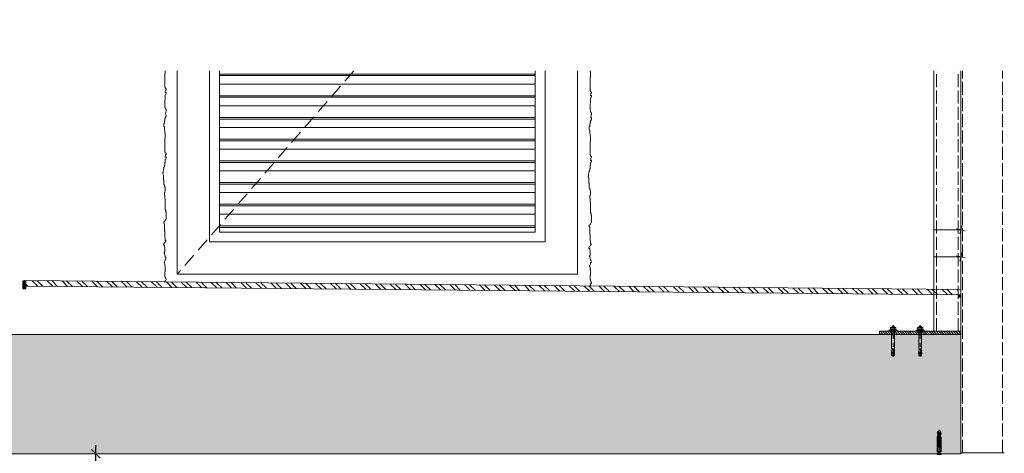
# Model space of a CAD drawing. Header units: millimetres. Extents: x 3652085 to 3778338, y -303702 to -273644.
# Tile 10 of 256: x 3655378 to 3657192, y -279705 to -278905. Entities that reach past the tile are written whole.
import ezdxf

# ---------------------------------------------------------------- set-up
doc = ezdxf.new("R2010")
doc.units = ezdxf.units.MM
doc.header["$PDMODE"] = 34
for name, pattern in [('ACAD_ISO02W100', [15, 12, -3]), ('AUSGEZOGEN', [0]), ('CENTER', [2, 1.25, -0.25, 0.25, -0.25]), ('HIDDEN', [0.375, 0.25, -0.125]), ('HIDDEN2', [4.7625, 3.175, -1.5875])]:
    doc.linetypes.add(name, pattern=pattern)
for name, color, linetype, lineweight in [('DIM-03    (HAUSART)', 111, 'Continuous', 5), ('FINISH-FLOOR   (HAUSART)', 140, 'Continuous', 5), ('METAL-CONSTRUCTION (HAUSART)', 186, 'Continuous', 5), ('SLAB    (HAUSART)_Pen_No__2', 8, 'Continuous', 15), ('SYMBOL-DETAIL    (HAUSART)', 2, 'Continuous', 5)]:
    doc.layers.add(name, color=color, linetype=linetype, lineweight=lineweight)
for name, color, linetype in [('DOOR', 7, 'AUSGEZOGEN'), ('FIXINGS', 7, 'Continuous'), ('TRANSOM', 7, 'Continuous')]:
    doc.layers.add(name, color=color, linetype=linetype)
doc.styles.add('1-20 Eng HA', font='arial.ttf', dxfattribs={"height": 40})
doc.dimstyles.new('1-20 Eng HA', dxfattribs={"dimtxt": 40, "dimasz": 16, "dimexe": 16, "dimexo": 5, "dimgap": 5, "dimtad": 1, "dimdec": 0, "dimlfac": -1, "dimzin": 0, "dimdsep": 46, "dimtxsty": '1-20 Eng HA', "dimblk": 'OBLIQUE', "dimcen": 0.09, "dimdle": 16, "dimclrd": 256, "dimclre": 256, "dimclrt": 256, "dimadec": 0, "dimazin": 0, "dimtfac": 1, "dimtdec": 0, "dimtofl": 0, "dimtmove": 0, "dimatfit": 3, "dimldrblk": 'OBLIQUE', "dimfxl": 1, "dimtolj": 1, "dimtzin": 0, "dimlwe": 0, "dimarcsym": 0})

# ---------------------------------------------------------------- blocks, each defined once
blk = doc.blocks.new('_Oblique')
at = {"color": 0, "linetype": 'ByBlock', "lineweight": -2}
blk.add_line((-0.5, -0.5), (0.5, 0.5), dxfattribs=at)
blk = doc.blocks.new('*D82')
at = {"layer": 'Defpoints', "color": 0, "lineweight": 0, "transparency": 16777216}
for p in [(3655387.9, -279705.5, 604742), (3655517.8, -279705.5), (3655517.8, -282685.8)]:
    blk.add_point(p, dxfattribs=at)
at = {"layer": 'DIM-03    (HAUSART)', "lineweight": -2, "transparency": 16777216}
blk.add_line((3655517.8, -282701.8), (3655517.8, -279689.5), dxfattribs=at)
at = {"layer": 'DIM-03    (HAUSART)', "linetype": 'HIDDEN2', "lineweight": 0, "transparency": 16777216}
for p, q in [((3655392.9, -279705.5), (3655533.8, -279705.5)), ((3655522.8, -282685.8), (3655533.8, -282685.8))]:
    blk.add_line(p, q, dxfattribs=at)
at = {"layer": 'DIM-03    (HAUSART)', "lineweight": -2, "transparency": 16777216, "xscale": 16, "yscale": 16, "zscale": 16}
for p, rotation in [((3655517.8, -279705.5), 90), ((3655517.8, -282685.8), 270)]:
    blk.add_blockref('_Oblique', p, dxfattribs=dict(at, rotation=rotation))
at = {"layer": 'DIM-03    (HAUSART)', "transparency": 16777216, "insert": (3655492.3, -281195.7), "char_height": 40, "attachment_point": 5, "rotation": 90, "style": '1-20 Eng HA'}
blk.add_mtext('\\A1;2980', dxfattribs=at)
blk = doc.blocks.new('Dubel_2')
for p, q in [((-22.9, 0), (-2.5, 0)), ((-18.9, 3.2), (-18.4, 3.7)), ((-18.9, 3.2), (-18.9, -3.2)), ((-18.4, -3.7), (-18.4, 3.7)), ((-18.4, 3.7), (-16.3, 3.7)), ((-15, 5), (-16.3, 3.6)), ((-16.3, 3.6), (-16.3, -3.6)), ((-15.9, 4.1), (-14, 4.1)), ((-14, 5), (-15, 5)), ((-15, 5), (-15, -5)), ((-14, 8.5), (-13.2, 9.8)), ((-14, -8.5), (-14, 8.5)), ((-13.9, 8.2), (-14, 7.3)), ((-14, 7.3), (-13.9, 6.5)), ((-13.6, 9), (-13.9, 8.2)), ((-13.9, 6.5), (-13.6, 5.6)), ((-13.7, 3), (-13.9, 1)), ((-13.9, 1), (-13.9, -1)), ((-13.2, 4.9), (-13.7, 3)), ((-13.2, 9.8), (-13.6, 9)), ((-13.6, 5.6), (-13.2, 4.9)), ((-6.7, 9.8), (-13.2, 9.8)), ((-6.7, 4.9), (-13.2, 4.9)), ((-6.3, 9), (-6.7, 9.8)), ((-6, 8.5), (-6.7, 9.8)), ((-6.7, 4.9), (-6.3, 5.6)), ((-6.2, 3), (-6.7, 4.9)), ((-6.1, 8.2), (-6.3, 9)), ((-6.3, 5.6), (-6.1, 6.5)), ((-6, 1), (-6.2, 3)), ((-6, 7.3), (-6.1, 8.2)), ((-6.1, 6.5), (-6, 7.3)), ((-4, 10.5), (-6, 10.5)), ((-6, -10.5), (-6, 10.5)), ((-6, -1), (-6, 1)), ((0, 15), (-4, 15)), ((-4, 15), (-4, -15)), ((-4, -10.5), (-4, 10.5)), ((64.8, 5), (-4, 5)), ((-4, 4.1), (11, 4.1)), ((0, -15), (0, 15)), ((5, 0), (5, 0)), ((11, 5), (11, -5)), ((12.5, 0), (27.5, 0)), ((13, 5), (13, -5)), ((35, 0), (35, 0)), ((42.5, 0), (57.5, 0)), ((61, 5.2), (61, 5.2)), ((64.8, 5), (64.8, -5)), ((64.8, 4), (64.9, 3.7)), ((64.8, -4), (64.8, 4)), ((64.9, 3.7), (65.2, 3.6)), ((90, 0), (65, 0)), ((65, 0), (65, 0)), ((67.5, 3.6), (65.2, 3.6)), ((79.7, 5.6), (67.5, 4.9)), ((67.5, -1.3), (67.5, 4.9)), ((72.5, 0), (92.9, 0)), ((79.2, 3.2), (76.5, 3.1)), ((77.2, 3.8), (76.9, 3.1)), ((76.9, 3.1), (77.6, 2.3)), ((78.1, 3.9), (77.2, 3.8)), ((77.6, 2.3), (78.6, 2.7)), ((77.9, 1.8), (77.7, 4.4)), ((78.7, 3.4), (78.1, 3.9)), ((78.6, 2.7), (78.7, 3.4)), ((81.2, 5.6), (79.7, 5.6)), ((82.8, 5.3), (81.2, 5.6)), ((82.3, 4), (81.8, 4.5)), ((81.8, 4.5), (81.8, 2.8)), ((82, 1.1), (81.8, 4.5)), ((81.8, 2.8), (82, 1.1)), ((82, 1.1), (82.5, 1.6)), ((82.7, 3.5), (82.3, 4)), ((82.5, 1.6), (82.7, 2.2)), ((83.9, 0.3), (82.5, -0.2)), ((82.8, 2.8), (82.7, 3.5)), ((82.7, 2.2), (82.8, 2.8)), ((82.8, 5.3), (83.6, 5)), ((83.6, 5), (84.4, 4.4)), ((84.7, 1.2), (83.9, 0.3)), ((84, 4.8), (85, 5)), ((84.4, 4.4), (84.8, 3.6)), ((85, 2.6), (84.7, 1.2)), ((84.8, 3.6), (85, 2.6)), ((89.5, 5), (85, 5)), ((85, 5), (85, -5)), ((91, 3.5), (89.5, 5)), ((89.5, -5), (89.5, 5)), ((91, -3.5), (91, 3.5)), ((92.9, 0), (92.9, 0)), ((-18.4, -3.7), (-18.9, -3.2)), ((-18.4, -3.7), (-16.3, -3.7)), ((-15, -5), (-16.3, -3.6)), ((-15.9, -4.1), (-14, -4.1)), ((-14, -5), (-15, -5)), ((-13.9, -6.5), (-14, -7.3)), ((-14, -7.3), (-13.9, -8.2)), ((-14, -8.5), (-13.2, -9.8)), ((-13.9, -1), (-13.7, -2.9)), ((-13.6, -5.6), (-13.9, -6.5)), ((-13.9, -8.2), (-13.6, -9)), ((-13.7, -2.9), (-13.2, -4.9)), ((-13.2, -4.9), (-13.6, -5.6)), ((-13.6, -9), (-13.2, -9.8)), ((-6.7, -4.9), (-13.2, -4.9)), ((-6.7, -9.8), (-13.2, -9.8)), ((-6.7, -4.9), (-6.2, -2.9)), ((-6.3, -5.6), (-6.7, -4.9)), ((-6, -8.5), (-6.7, -9.8)), ((-6.7, -9.8), (-6.3, -9)), ((-6.1, -6.5), (-6.3, -5.6)), ((-6.3, -9), (-6.1, -8.2)), ((-6.2, -2.9), (-6, -1)), ((-6, -7.3), (-6.1, -6.5)), ((-6.1, -8.2), (-6, -7.3)), ((-4, -10.5), (-6, -10.5)), ((-4, -4.1), (11, -4.1)), ((64.8, -5), (-4, -5)), ((-4, -15), (0, -15)), ((13, -5), (13, -5)), ((64.9, -3.7), (64.8, -4)), ((65.2, -3.6), (64.9, -3.7)), ((67.5, -3.6), (65.2, -3.6)), ((69.2, -1.2), (67.5, -1.3)), ((69.2, -2.4), (67.5, -2.3)), ((67.5, -2.3), (67.5, -5)), ((76.6, -5.4), (67.5, -5)), ((69.5, -1.3), (69.2, -1.2)), ((69.2, -2.4), (69.5, -2.2)), ((69.7, -1.6), (69.5, -1.3)), ((69.5, -2.2), (69.7, -1.9)), ((69.7, -1.9), (69.7, -1.6)), ((76.2, -1.5), (76.1, -1.9)), ((76.1, -1.9), (76.2, -2.2)), ((76.3, -1.2), (76.2, -1.5)), ((76.2, -2.2), (76.5, -2.5)), ((76.6, -1), (76.3, -1.2)), ((76.5, -2.5), (76.8, -2.7)), ((77, -0.9), (76.6, -1)), ((76.6, -5.5), (76.6, -5.4)), ((76.7, -5.5), (76.6, -5.5)), ((77.7, -5.4), (76.7, -5.4)), ((76.7, -5.5), (76.7, -5.9)), ((78.6, -5.6), (76.7, -5.9)), ((80.5, -2.9), (76.8, -2.7)), ((80.8, -0.7), (77, -0.9)), ((77.7, -4.5), (77.7, -6.2)), ((78.6, -5.5), (77.7, -5.4)), ((78.7, -5.5), (78.6, -5.6)), ((81.6, -5.7), (78.7, -5.5)), ((81.7, -3.3), (80.5, -2.9)), ((81.6, -0.4), (80.8, -0.7)), ((82.5, -0.2), (81.6, -0.4)), ((81.8, -4.9), (81.6, -5.7)), ((81.6, -5.7), (81.7, -6.2)), ((82.9, -3.6), (81.7, -3.3)), ((81.8, -4.9), (81.7, -6.2)), ((82.6, -5.7), (81.7, -6.2)), ((82.6, -5.7), (81.8, -4.9)), ((84.8, -5.8), (82.6, -5.7)), ((84, -4.1), (82.9, -3.6)), ((84.8, -5), (84, -4.1)), ((84.8, -4.9), (85, -5)), ((84.8, -5), (84.8, -5.8)), ((89.5, -5), (85, -5)), ((89.5, -5), (91, -3.5))]:
    blk.add_line(p, q)
blk = doc.blocks.new('A$C61537F97')
at = {"lineweight": 0}
for p, q in [((-2.4, 2.1), (0, 4.2)), ((-2.4, -2.1), (0, -4.2))]:
    blk.add_line(p, q, dxfattribs=at)
at = {"layer": 'FIXINGS', "color": 7}
for p, q in [((-42, 2.2), (-43.6, 0.7)), ((-40.4, 0.4), (-40.9, 0)), ((-39.5, -0.5), (-40.9, 0)), ((-40.5, 0), (-40, 1.1)), ((-40.5, 0), (-40.4, 0.4)), ((-40, 1.1), (-40.4, 0.4)), ((-40.2, 0), (-39.7, 1.1)), ((-40.2, 0), (-39.3, 0.5)), ((-39.7, 1.1), (-40, 1.1)), ((-39.9, 3), (-38.1, 3)), ((-39.3, 0.5), (-39.7, 1.1)), ((-39.5, -0.5), (-38.6, 0.5)), ((-38.6, 0.5), (-39.3, 0.5)), ((-39.1, -1.3), (-38.1, 1.3)), ((-38.8, -1.4), (-37.9, 1.4)), ((-38.1, 1.3), (-38.6, 0.5)), ((-38.3, -0.6), (-37.4, 0.6)), ((-38.1, 3), (-36.6, 1.5)), ((-37.9, 1.4), (-38.1, 1.3)), ((-37.4, 0.6), (-37.9, 1.4)), ((-37.6, -0.6), (-36.7, 0.6)), ((-36.7, 0.6), (-37.4, 0.6)), ((-37.2, -1.4), (-36.3, 1.4)), ((-37, -1.4), (-36, 1.4)), ((-36.3, 1.4), (-36.7, 0.6)), ((-36.6, 1.5), (-36.6, 3)), ((-36.6, 3), (-35, 1.5)), ((-36.5, -0.7), (-35.5, 0.7)), ((-36, 1.4), (-36.3, 1.4)), ((-35.5, 0.7), (-36, 1.4)), ((-35.8, -0.7), (-34.8, 0.7)), ((-34.8, 0.7), (-35.5, 0.7)), ((-35.3, -1.5), (-34.4, 1.5)), ((-35.1, -1.5), (-34.2, 1.5)), ((-35, 1.5), (-35, 3)), ((-35, 3), (-33.5, 1.5)), ((-34.4, 1.5), (-34.8, 0.7)), ((-34.6, -0.7), (-33.7, 0.7)), ((-34.2, 1.5), (-34.4, 1.5)), ((-33.7, 0.7), (-34.2, 1.5)), ((-33.9, -0.8), (-33, 0.8)), ((-33, 0.8), (-33.7, 0.7)), ((-33.5, 1.5), (-33.5, 3)), ((-33.5, 3), (-31.9, 1.5)), ((-33.5, -1.6), (-32.5, 1.6)), ((-33.2, -1.6), (-32.3, 1.6)), ((-32.5, 1.6), (-33, 0.8)), ((-32.7, -0.8), (-31.8, 0.8)), ((-32.3, 1.6), (-32.5, 1.6)), ((-31.8, 0.8), (-32.3, 1.6)), ((-32, -0.9), (-31.1, 0.9)), ((-31.9, 1.5), (-31.9, 3)), ((-31.9, 3), (-4.5, 3)), ((-31.1, 0.9), (-31.8, 0.8)), ((-31.6, -1.7), (-30.7, 1.7)), ((-31.4, -1.7), (-30.4, 1.7)), ((-30.7, 1.7), (-31.1, 0.9)), ((-30.9, -0.9), (-29.9, 0.9)), ((-30.4, 1.7), (-30.7, 1.7)), ((-29.9, 0.9), (-30.4, 1.7)), ((-30.2, -0.9), (-29.2, 0.9)), ((-29.2, 0.9), (-29.9, 0.9)), ((-29.7, -1.8), (-28.8, 1.8)), ((-29.5, -1.8), (-28.6, 1.8)), ((-28.8, 1.8), (-29.2, 0.9)), ((-29, -1), (-28.1, 1)), ((-28.6, 1.8), (-28.8, 1.8)), ((-28.1, 1), (-28.6, 1.8)), ((-28.3, -1), (-27.4, 1)), ((-27.4, 1), (-28.1, 1)), ((-27.9, -1.8), (-26.9, 1.8)), ((-27.6, -1.8), (-26.7, 1.8)), ((-26.9, 1.8), (-27.4, 1)), ((-27.1, -1.1), (-26.2, 1.1)), ((-26.7, 1.8), (-26.9, 1.8)), ((-26.2, 1.1), (-26.7, 1.8)), ((-26.4, -1.1), (-25.5, 1.1)), ((-25.5, 1.1), (-26.2, 1.1)), ((-26, -1.9), (-25.1, 1.9)), ((-25.8, -1.9), (-24.8, 1.9)), ((-25.1, 1.9), (-25.5, 1.1)), ((-25.3, -1.1), (-24.3, 1.1)), ((-24.8, 1.9), (-25.1, 1.9)), ((-24.3, 1.1), (-24.8, 1.9)), ((-24.6, -1.2), (-23.6, 1.2)), ((-23.6, 1.2), (-24.3, 1.1)), ((-24.1, -2), (-23.2, 2)), ((-23.9, -2), (-23, 2)), ((-23.2, 2), (-23.6, 1.2)), ((-23.4, -1.2), (-22.5, 1.2)), ((-23, 2), (-23.2, 2)), ((-22.5, 1.2), (-23, 2)), ((-22.7, -1.3), (-21.8, 1.3)), ((-21.8, 1.3), (-22.5, 1.2)), ((-22.3, -2.1), (-21.3, 2.1)), ((-22, -2.1), (-21.1, 2.1)), ((-21.3, 2.1), (-21.8, 1.3)), ((-21.5, -1.3), (-20.6, 1.3)), ((-21.1, 2.1), (-21.3, 2.1)), ((-20.6, 1.3), (-21.1, 2.1)), ((-20.8, -1.3), (-19.9, 1.3)), ((-19.9, 1.3), (-20.6, 1.3)), ((-20.4, -2.2), (-19.5, 2.2)), ((-20.2, -2.2), (-19.2, 2.2)), ((-19.5, 2.2), (-19.9, 1.3)), ((-19.7, -1.4), (-18.7, 1.4)), ((-19.2, 2.2), (-19.5, 2.2)), ((-18.7, 1.4), (-19.2, 2.2)), ((-19, -1.4), (-18, 1.4)), ((-18, 1.4), (-18.7, 1.4)), ((-18.5, -2.2), (-17.6, 2.2)), ((-18.3, -2.3), (-17.4, 2.3)), ((-17.6, 2.2), (-18, 1.4)), ((-17.8, -1.5), (-16.9, 1.5)), ((-17.4, 2.3), (-17.6, 2.2)), ((-16.9, 1.5), (-17.4, 2.3)), ((-17.1, -1.5), (-16.2, 1.5)), ((-16.2, 1.5), (-16.9, 1.5)), ((-16.7, -2.3), (-15.8, 2.3)), ((-16.5, -2.3), (-15.5, 2.3)), ((-15.8, 2.3), (-16.2, 1.5)), ((-16, -1.6), (-15, 1.6)), ((-15.5, 2.3), (-15.8, 2.3)), ((-15, 1.6), (-15.5, 2.3)), ((-15.2, -1.6), (-14.3, 1.6)), ((-14.3, 1.6), (-15, 1.6)), ((-14.8, -2.4), (-13.9, 2.4)), ((-14.6, -2.4), (-13.7, 2.4)), ((-13.9, 2.4), (-14.3, 1.6)), ((-14.1, -1.6), (-13.2, 1.6)), ((-13.7, 2.4), (-13.9, 2.4)), ((-13.2, 1.6), (-13.7, 2.4)), ((-2.4, 1.6), (-13.2, 1.6)), ((-4.5, 3), (-4.5, -3)), ((-2.4, 2), (-2.4, 2.1)), ((-2.4, 2), (-2.4, -2)), ((-42, -2.2), (-43.6, -0.7)), ((-39.1, -1.3), (-39.5, -0.5)), ((-38.8, -1.4), (-39.1, -1.3)), ((-39.1, -3), (-37.5, -1.5)), ((-38.3, -0.6), (-38.8, -1.4)), ((-37.6, -0.6), (-38.3, -0.6)), ((-37.2, -1.4), (-37.6, -0.6)), ((-37.5, -1.5), (-37.5, -3)), ((-37.5, -3), (-36, -1.5)), ((-37, -1.4), (-37.2, -1.4)), ((-36.5, -0.7), (-37, -1.4)), ((-35.8, -0.7), (-36.5, -0.7)), ((-36, -1.5), (-36, -3)), ((-36, -3), (-34.4, -1.5)), ((-35.3, -1.5), (-35.8, -0.7)), ((-35.1, -1.5), (-35.3, -1.5)), ((-34.6, -0.7), (-35.1, -1.5)), ((-33.9, -0.8), (-34.6, -0.7)), ((-34.4, -1.5), (-34.4, -3)), ((-34.4, -3), (-32.9, -1.5)), ((-33.5, -1.6), (-33.9, -0.8)), ((-33.2, -1.6), (-33.5, -1.6)), ((-32.7, -0.8), (-33.2, -1.6)), ((-32.9, -1.5), (-32.9, -3)), ((-32, -0.9), (-32.7, -0.8)), ((-31.6, -1.7), (-32, -0.9)), ((-31.4, -1.7), (-31.6, -1.7)), ((-30.9, -0.9), (-31.4, -1.7)), ((-30.2, -0.9), (-30.9, -0.9)), ((-29.7, -1.8), (-30.2, -0.9)), ((-29.5, -1.8), (-29.7, -1.8)), ((-29, -1), (-29.5, -1.8)), ((-28.3, -1), (-29, -1)), ((-27.9, -1.8), (-28.3, -1)), ((-27.6, -1.8), (-27.9, -1.8)), ((-27.1, -1.1), (-27.6, -1.8)), ((-26.4, -1.1), (-27.1, -1.1)), ((-26, -1.9), (-26.4, -1.1)), ((-25.8, -1.9), (-26, -1.9)), ((-25.3, -1.1), (-25.8, -1.9)), ((-24.6, -1.2), (-25.3, -1.1)), ((-24.1, -2), (-24.6, -1.2)), ((-23.9, -2), (-24.1, -2)), ((-23.4, -1.2), (-23.9, -2)), ((-22.7, -1.3), (-23.4, -1.2)), ((-22.3, -2.1), (-22.7, -1.3)), ((-22, -2.1), (-22.3, -2.1)), ((-21.5, -1.3), (-22, -2.1)), ((-20.8, -1.3), (-21.5, -1.3)), ((-20.4, -2.2), (-20.8, -1.3)), ((-20.2, -2.2), (-20.4, -2.2)), ((-19.7, -1.4), (-20.2, -2.2)), ((-19, -1.4), (-19.7, -1.4)), ((-18.5, -2.2), (-19, -1.4)), ((-18.3, -2.3), (-18.5, -2.2)), ((-17.8, -1.5), (-18.3, -2.3)), ((-17.1, -1.5), (-17.8, -1.5)), ((-16.7, -2.3), (-17.1, -1.5)), ((-16.5, -2.3), (-16.7, -2.3)), ((-16, -1.6), (-16.5, -2.3)), ((-15.2, -1.6), (-16, -1.6)), ((-14.8, -2.4), (-15.2, -1.6)), ((-14.6, -2.4), (-14.8, -2.4)), ((-14.1, -1.6), (-14.6, -2.4)), ((-2.4, -1.6), (-14.1, -1.6)), ((-2.4, -2), (-2.4, -2.1))]:
    blk.add_line(p, q, dxfattribs=at)
at = {"layer": 'FIXINGS', "lineweight": 0}
for p, q in [((0, 0.9), (-1.3, 0.6)), ((-1.3, 0.6), (-1.3, -0.6)), ((0, -4.2), (0, 4.2)), ((-1.3, -0.6), (0, -0.9))]:
    blk.add_line(p, q, dxfattribs=at)
at = {"layer": 'FIXINGS', "color": 7, "linetype": 'CENTER'}
for p, q in [((-39.1, -3), (-40, -3)), ((-4.5, -3), (-32.9, -3))]:
    blk.add_line(p, q, dxfattribs=at)
at = {"layer": 'FIXINGS', "color": 7}
for centre, radius, start, end in [((-42.9, 0), 1, 132.6929, 227.3071), ((-40, 0), 3, 88.1701, 134.2616), ((-40, 0), 3, 227.3071, 269.9854)]:
    blk.add_arc(centre, radius, start, end, dxfattribs=at)

msp = doc.modelspace()

# ---------------------------------------------------------------- hatches: boundary and pattern name
at = {"layer": 'FINISH-FLOOR   (HAUSART)'}
h = msp.add_hatch(dxfattribs=at)
h.set_pattern_fill('ANSI32', color=256, scale=2, angle=90.5746)
h.set_pattern_definition([(135.57457049, (-10197571.18, 2200201.2), (-13.334626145, -13.604787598), []), (135.57457049, (-10197571.27, 2200210.18), (-13.334626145, -13.604787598), [])])
h.paths.add_polyline_path([(3657106.7, -279412.2), (3657106.7, -279402.2), (3655388.9, -279386.2), (3655388.9, -279396.2)])
at = {"layer": 'METAL-CONSTRUCTION (HAUSART)', "lineweight": 0}
h = msp.add_hatch(dxfattribs=at)
h.set_pattern_fill('ANSI31', color=256, angle=-90)
h.set_pattern_definition([(315, (-10187031.9756, 2180944.9822), (2.2450640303, 2.2450640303), [])])
h.paths.add_polyline_path([(3657111.7, -279479.5), (3657111.7, -279485.5), (3656961.7, -279485.5), (3656961.7, -279479.5)])
at = {"layer": 'SLAB    (HAUSART)_Pen_No__2', "lineweight": 15}
h = msp.add_hatch(dxfattribs=at)
h.set_pattern_fill('AR-CONC', color=256, scale=0.4)
h.set_pattern_definition([(50, (3418344.293, -215100.785), (72.873868, -6.375634), [7.62, -83.82]), (355, (3418344.29, -215100.785), (-14.097369, 76.422738), [6.096, -67.056234]), (100.451445, (3418350.366, -215101.32), (58.776499, 70.0471), [6.476004, -71.236098]), (46.1842, (3418344.29, -215080.465), (108.431616, -16.81693), [11.43, -125.73]), (96.63556, (3418353.33, -215081.87), (94.961654, 98.97045), [9.71401, -106.854243]), (351.18415, (3418344.29, -215080.47), (94.961654, 98.97045), [9.143987, -100.583893]), (21, (3418354.453, -215085.545), (60.645757, -40.90608), [7.62, -83.82]), (326, (3418354.45, -215085.545), (24.720811, 73.675186), [6.096, -67.056]), (71.451445, (3418359.51, -215088.954), (85.366568, 32.769108), [6.476004, -71.235975]), (37.5, (3418344.293, -215100.785), (1.2354413, 33.8220155), [0, -66.2432, 0, -68.072, 0, -67.31]), (7.5, (3418344.293, -215100.785), (26.727865, 40.07223), [0, -38.8112, 0, -64.7192, 0, -25.654]), (327.5, (3418321.636, -215100.785), (54.236238, -2.2914976), [0, -25.4, 0, -79.248, 0, -105.156]), (317.5, (3418311.476, -215100.785), (59.251673, 10.170596), [0, -33.02, 0, -52.6288, 0, -74.676])])
h.paths.add_polyline_path([(3654739.9, -279485.5), (3654739.9, -279705.5), (3654911.7, -279705.5), (3654911.7, -279985.5), (3655311.7, -279985.5), (3655311.7, -279705.5), (3656613.5, -279705.5), (3657111.7, -279705.5), (3657111.7, -279485.5)])
at = {"layer": 'TRANSOM', "linetype": 'Continuous'}
h = msp.add_hatch(dxfattribs=at)
h.set_pattern_fill('_U', color=3, scale=2, angle=45, style=0, double=1, pattern_type=0)
h.set_pattern_definition([(45, (3635551.2143, -277610.246), (-1.41421356, 1.41421356), []), (135, (3635551.2143, -277610.246), (-1.41421356, -1.41421356), [])])
edge = h.paths.add_edge_path()
edge.add_arc((3655386.3, -279389.2), 3, 31.9867, 148.8605)
edge.add_line((3655383.8, -279387.6), (3655383.8, -279401.2))
edge.add_line((3655383.8, -279401.2), (3655388.9, -279401.3))
edge.add_line((3655388.9, -279401.3), (3655388.9, -279387.6))

# ---------------------------------------------------------------- linework, layer by layer
at = {"lineweight": 15}
for p, q in [((3657103.9, -279290.4, 302371), (3657119.5, -279294.1, 302371)), ((3657113.8, -279284.5, 302371), (3657109.7, -279300, 302371)), ((3657113.8, -279334.5, 302371), (3657109.7, -279350, 302371)), ((3657103.9, -279340.4, 302371), (3657119.5, -279344.1, 302371))]:
    msp.add_line(p, q, dxfattribs=at)
at = {"color": 2, "lineweight": 0, "elevation": 302371}
msp.add_lwpolyline([(3655388.9, -279387.6, 0.559304), (3655383.8, -279387.6), (3655383.8, -279401.2), (3655388.9, -279401.2), (3655388.9, -279387.6)], format="xyb", close=True, dxfattribs=at)
at = {"layer": 'DIM-03    (HAUSART)', "color": 0, "lineweight": 0, "elevation": 302371}
for points in [[(3655645.1, -279389.8), (3655645.1, -279389), (3655645.9, -279388.2), (3655645.9, -279385.9), (3655646.7, -279385.1), (3655647.5, -279384.3), (3655647.5, -279382.7), (3655646.7, -279382.7), (3655646.7, -279381.9), (3655645.9, -279381.1), (3655645.9, -279378.7), (3655645.1, -279378), (3655645.1, -279370), (3655645.9, -279370), (3655645.9, -279359.8), (3655645.1, -279359), (3655645.1, -279355), (3655644.3, -279354.2), (3655643.5, -279353.5), (3655644.3, -279353.5), (3655644.3, -279351.9), (3655645.1, -279350.3), (3655645.9, -279348.7), (3655645.9, -279347.1), (3655646.7, -279346.3), (3655646.7, -279343.2), (3655645.9, -279342.4), (3655645.9, -279340.8), (3655645.1, -279338.4), (3655644.3, -279336.9), (3655644.3, -279336.1), (3655643.5, -279335.3), (3655644.3, -279334.5), (3655644.3, -279333.7), (3655645.1, -279332.9), (3655645.1, -279324.2), (3655644.3, -279323.4), (3655644.3, -279321), (3655642.7, -279321), (3655642.7, -279319.5), (3655643.5, -279319.5), (3655643.5, -279317.9), (3655645.9, -279315.5), (3655645.9, -279313.9), (3655646.7, -279313.9), (3655646.7, -279312.3), (3655645.9, -279312.3), (3655645.9, -279307.6), (3655645.1, -279306.8), (3655645.1, -279295), (3655644.3, -279295), (3655644.3, -279281.5), (3655643.5, -279280.7), (3655643.5, -279278.4), (3655645.1, -279276.8), (3655645.9, -279275.2), (3655645.9, -279274.4), (3655646.7, -279273.6), (3655647.5, -279272), (3655647.5, -279260.2), (3655646.7, -279259.4), (3655646.7, -279255.4), (3655645.9, -279255.4), (3655645.9, -279254.2), (3655645.9, -279235.7), (3655645.1, -279234.1), (3655645.1, -279228.6), (3655644.3, -279227.8), (3655644.3, -279223.8), (3655645.1, -279223), (3655645.1, -279222.2), (3655645.9, -279221.5), (3655645.9, -279214.3), (3655645.1, -279213.6), (3655645.1, -279212), (3655644.3, -279212), (3655644.3, -279209.6), (3655643.5, -279208.8), (3655643.5, -279200.9), (3655642.7, -279200.1), (3655642.7, -279191.4), (3655642, -279190.6), (3655642, -279189.8), (3655641.4, -279189.8), (3655641.4, -279187.5), (3655642, -279186.7), (3655642, -279184.3), (3655642.7, -279181.9), (3655642.7, -279181.1), (3655643.5, -279178), (3655643.5, -279177.2), (3655644.3, -279176.4), (3655644.3, -279174), (3655645.1, -279173.2), (3655645.1, -279168.5), (3655645.9, -279167.7), (3655645.9, -279163), (3655646.7, -279162.2), (3655646.7, -279161.4), (3655647.5, -279160.6), (3655647.5, -279158.2), (3655645.9, -279158.4), (3655646.2, -279154.6), (3655647.5, -279152.7), (3655647.5, -279151.1), (3655646.7, -279151.1), (3655645.9, -279150.3), (3655645.9, -279148.7), (3655645.1, -279148.7), (3655645.1, -279123.4), (3655645.9, -279123.4), (3655645.9, -279114.8), (3655645.1, -279114), (3655645.1, -279109.2), (3655644.3, -279108.4), (3655644.3, -279102.9), (3655643.5, -279102.1), (3655643.5, -279096.6), (3655644.3, -279095.8), (3655644.3, -279091.8), (3655645.1, -279091), (3655645.1, -279087.9), (3655645.9, -279087.1), (3655645.9, -279084.7), (3655646.7, -279084.7), (3655646.7, -279083.1), (3655647.5, -279082.3), (3655647.5, -279080.8), (3655646.6, -279078.8), (3655647.2, -279075.4), (3655647.5, -279072.9), (3655647.5, -279071.3), (3655646.7, -279070.5), (3655646.7, -279069.7), (3655645.9, -279068.9), (3655645.9, -279067.3), (3655645.1, -279064.2), (3655645.1, -279053.3), (3655645.9, -279052.5), (3655645.9, -279046.3), (3655645.9, -279046.3), (3655645.9, -279043.8), (3655646.7, -279043), (3655646.7, -279042.2), (3655647.5, -279041.4), (3655647.5, -279039.1), (3655645.9, -279039.2), (3655646.2, -279035.5), (3655647.5, -279033.5), (3655647.5, -279031.9), (3655646.7, -279031.9), (3655645.9, -279031.1), (3655645.9, -279029.6), (3655645.1, -279029.6), (3655645.1, -279004.3), (3655645.9, -279004.3), (3655645.9, -278999.4)], [(3656428.7, -279395.9), (3656428.7, -279395.1), (3656429.5, -279394.3), (3656429.5, -279391.9), (3656430.3, -279391.1), (3656431, -279390.4), (3656431, -279388.8), (3656430.3, -279388.8), (3656430.3, -279388), (3656429.5, -279387.2), (3656429.5, -279384.8), (3656428.7, -279384), (3656428.7, -279376.1), (3656429.5, -279376.1), (3656429.5, -279365.8), (3656428.7, -279365.1), (3656428.7, -279361.1), (3656427.9, -279360.3), (3656427.1, -279359.5), (3656427.9, -279359.5), (3656427.9, -279357.9), (3656428.7, -279356.4), (3656429.5, -279354.8), (3656429.5, -279353.2), (3656430.3, -279352.4), (3656430.3, -279349.3), (3656429.5, -279348.5), (3656429.5, -279346.9), (3656428.7, -279344.5), (3656427.9, -279342.9), (3656427.9, -279342.1), (3656427.1, -279341.3), (3656427.9, -279340.6), (3656427.9, -279339.8), (3656428.7, -279339), (3656428.7, -279330.3), (3656427.9, -279329.5), (3656427.9, -279327.1), (3656426.3, -279327.1), (3656426.3, -279325.5), (3656427.1, -279325.5), (3656427.1, -279324), (3656429.5, -279321.6), (3656429.5, -279320), (3656430.3, -279320), (3656430.3, -279318.4), (3656429.5, -279318.4), (3656429.5, -279313.7), (3656428.7, -279312.9), (3656428.7, -279301), (3656427.9, -279301), (3656427.9, -279287.6), (3656427.1, -279286.8), (3656427.1, -279284.4), (3656428.7, -279282.9), (3656429.5, -279281.3), (3656429.5, -279280.5), (3656430.3, -279279.7), (3656431, -279278.1), (3656431, -279266.3), (3656430.3, -279265.5), (3656430.3, -279261.5), (3656429.5, -279261.5), (3656429.5, -279260.3), (3656429.5, -279241.8), (3656428.7, -279240.2), (3656428.7, -279234.6), (3656427.9, -279233.9), (3656427.9, -279229.9), (3656428.7, -279229.1), (3656428.7, -279228.3), (3656429.5, -279227.5), (3656429.5, -279220.4), (3656428.7, -279219.6), (3656428.7, -279218), (3656427.9, -279218), (3656427.9, -279215.7), (3656427.1, -279214.9), (3656427.1, -279207), (3656426.3, -279206.2), (3656426.3, -279197.5), (3656425.5, -279196.7), (3656425.5, -279195.9), (3656425, -279195.9), (3656425, -279193.5), (3656425.5, -279192.8), (3656425.5, -279190.4), (3656426.3, -279188), (3656426.3, -279187.2), (3656427.1, -279184.1), (3656427.1, -279183.3), (3656427.9, -279182.5), (3656427.9, -279180.1), (3656428.7, -279179.3), (3656428.7, -279174.6), (3656429.5, -279173.8), (3656429.5, -279169), (3656430.3, -279168.3), (3656430.3, -279167.5), (3656431, -279166.7), (3656431, -279164.3), (3656429.4, -279164.5), (3656429.8, -279160.7), (3656431, -279158.8), (3656431, -279157.2), (3656430.3, -279157.2), (3656429.5, -279156.4), (3656429.5, -279154.8), (3656428.7, -279154.8), (3656428.7, -279129.5), (3656429.5, -279129.5), (3656429.5, -279120.8), (3656428.7, -279120), (3656428.7, -279115.3), (3656427.9, -279114.5), (3656427.9, -279109), (3656427.1, -279108.2), (3656427.1, -279102.6), (3656427.9, -279101.9), (3656427.9, -279097.9), (3656428.7, -279097.1), (3656428.7, -279094), (3656429.5, -279093.2), (3656429.5, -279090.8), (3656430.3, -279090.8), (3656430.3, -279089.2), (3656431, -279088.4), (3656431, -279086.8), (3656430.1, -279084.9), (3656430.8, -279081.4), (3656431, -279078.9), (3656431, -279077.4), (3656430.3, -279076.6), (3656430.3, -279075.8), (3656429.5, -279075), (3656429.5, -279073.4), (3656428.7, -279070.2), (3656428.7, -279059.3), (3656429.5, -279058.5), (3656429.5, -279052.4), (3656429.5, -279052.4), (3656429.5, -279049.9), (3656430.3, -279049.1), (3656430.3, -279048.3), (3656431, -279047.5), (3656431, -279045.1), (3656429.4, -279045.3), (3656429.8, -279041.5), (3656431, -279039.6), (3656431, -279038), (3656430.3, -279038), (3656429.5, -279037.2), (3656429.5, -279035.6), (3656428.7, -279035.6), (3656428.7, -279010.4), (3656429.5, -279010.4), (3656429.5, -279001.7), (3656428.7, -279000.9), (3656428.7, -278999.4)]]:
    msp.add_lwpolyline(points, dxfattribs=at)
at = {"layer": 'DOOR', "color": 0, "lineweight": 0, "elevation": 302371}
for points in [[(3656405.7, -278999.4), (3656405.7, -279374.5), (3655667.7, -279374.5), (3655667.7, -278999.4)], [(3656345.7, -278999.4), (3656345.7, -279314.5), (3655727.7, -279314.5), (3655727.7, -278999.4)], [(3656327.7, -278999.4), (3656327.7, -279296.5), (3655745.7, -279296.5), (3655745.7, -278999.4)], [(3656327.7, -279005.3), (3655745.7, -279005.3)], [(3656327.7, -279008.2), (3655745.7, -279008.2)], [(3656327.7, -279023.7), (3655745.7, -279023.7)], [(3656327.7, -279045.3), (3655745.7, -279045.3)], [(3656327.7, -279048.2), (3655745.7, -279048.2)], [(3656327.7, -279063.7), (3655745.7, -279063.7)], [(3656327.7, -279085.3), (3655745.7, -279085.3)], [(3656327.7, -279088.2), (3655745.7, -279088.2)], [(3656327.7, -279103.7), (3655745.7, -279103.7)], [(3656327.7, -279125.3), (3655745.7, -279125.3)], [(3656327.7, -279128.2), (3655745.7, -279128.2)], [(3656327.7, -279143.7), (3655745.7, -279143.7)], [(3656327.7, -279165.3), (3655745.7, -279165.3)], [(3656327.7, -279168.2), (3655745.7, -279168.2)], [(3656327.7, -279183.7), (3655745.7, -279183.7)], [(3656327.7, -279205.3), (3655745.7, -279205.3)], [(3656327.7, -279208.2), (3655745.7, -279208.2)], [(3656327.7, -279223.7), (3655745.7, -279223.7)], [(3656327.7, -279245.3), (3655745.7, -279245.3)], [(3656327.7, -279248.2), (3655745.7, -279248.2)], [(3656327.7, -279263.7), (3655745.7, -279263.7)], [(3656327.7, -279285.3), (3655745.7, -279285.3)], [(3656327.7, -279288.2), (3655745.7, -279288.2)]]:
    msp.add_lwpolyline(points, dxfattribs=at)
at = {"layer": 'DOOR', "linetype": 'HIDDEN', "lineweight": 0, "ltscale": 100, "elevation": 302371}
msp.add_lwpolyline([(3655993.4, -278999.4), (3655667.7, -279374.5)], dxfattribs=at)
at = {"layer": 'FINISH-FLOOR   (HAUSART)'}
msp.add_line((3657106.7, -279412.2, 302371), (3657106.7, -279402.2, 302371), dxfattribs=at)
at = {"layer": 'FINISH-FLOOR   (HAUSART)', "elevation": 302371}
for points in [[(3655388.9, -279386.2), (3657111.7, -279402.3)], [(3655388.9, -279396.2), (3657111.7, -279412.3)]]:
    msp.add_lwpolyline(points, dxfattribs=at)
at = {"layer": 'METAL-CONSTRUCTION (HAUSART)', "lineweight": 0}
for p, q in [((3657111.7, -279485.5, 302371), (3657111.7, -279705.5, 302371)), ((3657111.7, -279703.5, 302371), (3657191.7, -279703.5, 302371))]:
    msp.add_line(p, q, dxfattribs=at)
at = {"layer": 'METAL-CONSTRUCTION (HAUSART)', "lineweight": 0, "elevation": 302371}
for points in [[(3657061.7, -279479.5), (3657061.7, -278999.4)], [(3657111.7, -279479.5), (3657111.7, -278999.4)], [(3657111.7, -279479.5), (3657111.7, -278999.4)]]:
    msp.add_lwpolyline(points, dxfattribs=at)
at = {"layer": 'METAL-CONSTRUCTION (HAUSART)', "linetype": 'ACAD_ISO02W100', "lineweight": 0, "ltscale": 2, "elevation": 302371}
for points in [[(3657066.7, -279479.5), (3657066.7, -278999.4)], [(3657106.7, -279479.5), (3657106.7, -278999.4)], [(3657114.7, -279703.5), (3657114.7, -278999.4)], [(3657188.7, -279703.5), (3657188.7, -278999.4)]]:
    msp.add_lwpolyline(points, dxfattribs=at)
at = {"layer": 'METAL-CONSTRUCTION (HAUSART)', "lineweight": 0, "elevation": 302371}
for points in [[(3657111.7, -279292.3), (3657061.7, -279292.3), (3657061.7, -279342.3), (3657111.7, -279342.3)], [(3657111.7, -279479.5), (3657111.7, -279485.5), (3656961.7, -279485.5), (3656961.7, -279479.5), (3657111.7, -279479.5)]]:
    msp.add_lwpolyline(points, close=True, dxfattribs=at)
at = {"layer": 'SLAB    (HAUSART)_Pen_No__2', "lineweight": 15, "elevation": 302371}
msp.add_lwpolyline([(3654739.9, -279485.5), (3654739.9, -279705.5), (3654911.7, -279705.5), (3654911.7, -279985.5), (3655311.7, -279985.5), (3655311.7, -279705.5), (3656613.5, -279705.5), (3657111.7, -279705.5), (3657111.7, -279485.5), (3654739.9, -279485.5)], close=True, dxfattribs=at)
at = {"layer": 'SYMBOL-DETAIL    (HAUSART)', "color": 171, "ltscale": 0.5, "elevation": 302371}
msp.add_lwpolyline([(3654469.4, -278999.4, 12, 12, 0), (3654589, -278999.4, 0, 0, 0), (3656118.8, -278999.4, 0, 0, 0), (3656145.6, -279087.8, 0, 0, 0), (3656169.2, -278911, 0, 0, 0), (3656192.5, -278999.4, 0, 0, 0), (3657632.5, -278999.4, 12, 12, 0), (3657752.2, -278999.4, 0, 0, 0)], format="xyseb", dxfattribs=at)
at = {"layer": 'TRANSOM', "color": 3, "linetype": 'Continuous', "elevation": 302371}
for points in [[(3657108.6, -279412.3, 0.181991), (3657108.6, -279417.2)], [(3657109.7, -279412.3, 0.182364), (3657109.6, -279417.2)], [(3657110.7, -279412.3, 0.182738), (3657110.7, -279417.3)], [(3657111.7, -279412.3, 0.183111), (3657111.7, -279417.3)]]:
    msp.add_lwpolyline(points, format="xyb", dxfattribs=at)
at = {"layer": 'TRANSOM', "color": 3, "linetype": 'Continuous'}
for centre in [(3655386.3, -279379.7, 302371), (3655386.3, -279380.7, 302371), (3655386.3, -279381.7, 302371), (3655386.3, -279382.7, 302371)]:
    msp.add_arc(centre, 7.05, 248.7836, 291.2, dxfattribs=at)

# ---------------------------------------------------------------- block references
at = {"lineweight": 0, "rotation": 270}
msp.add_blockref('A$C61537F97', (3657071.7, -279706.5, 302371), dxfattribs=at)
at = {"layer": 'METAL-CONSTRUCTION (HAUSART)', "lineweight": 0, "xscale": -0.5, "yscale": 0.5, "zscale": 0.5, "rotation": 90}
for p in [(3656986.7, -279479.5, 302371), (3656986.7, -279479.5, 302371), (3657036.7, -279479.5, 302371), (3657036.7, -279479.5, 302371)]:
    msp.add_blockref('Dubel_2', p, dxfattribs=at)

# ---------------------------------------------------------------- dimensions: what is measured, and where the dimension line sits
at = {"layer": 'DIM-03    (HAUSART)'}
dim = msp.add_linear_dim(base=(3655517.8, -279705.5), p1=(3655517.8, -282685.8), p2=(3655387.9, -279705.5, 604742), angle=90, dimstyle='1-20 Eng HA', dxfattribs=at)
dim.commit()
dim.dimension.update_dxf_attribs({"geometry": '*D82', "text_midpoint": (3655492.3, -281195.7)})

doc.saveas('drawing.dxf')
